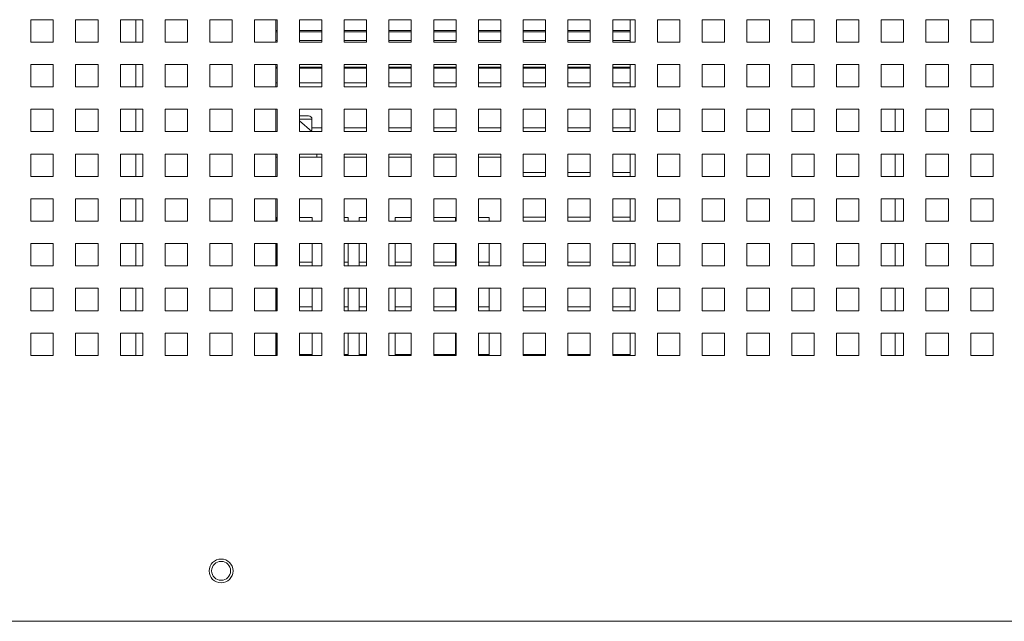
# Paper-space layout '2' of a CAD drawing. Header units: inches. Extents: x 1 to 109, y 1 to 85.
# Tile 11 of 136: x 53.78 to 61.11, y 14.76 to 19.24. Entities that reach past the tile are written whole.
import ezdxf

# ---------------------------------------------------------------- set-up
doc = ezdxf.new("R2010")
doc.units = ezdxf.units.IN
doc.header["$MEASUREMENT"] = 0

psp = doc.layouts.new('2')

# ---------------------------------------------------------------- linework, layer by layer
at = {"color": 7, "linetype": 'Continuous', "lineweight": 15, "ltscale": 5}
for p, q in [((54.0284, 19.2371), (53.8617, 19.2371)), ((53.8617, 19.2371), (53.8617, 19.0704)), ((54.0284, 19.0704), (54.0284, 19.2371)), ((54.3617, 19.2371), (54.1951, 19.2371)), ((54.1951, 19.2371), (54.1951, 19.0704)), ((54.3617, 19.0704), (54.3617, 19.2371)), ((54.6951, 19.2371), (54.5284, 19.2371)), ((54.5284, 19.2371), (54.5284, 19.0704)), ((54.6442, 19.2371), (54.6442, 19.0704)), ((54.6951, 19.0704), (54.6951, 19.2371)), ((55.0284, 19.2371), (54.8617, 19.2371)), ((54.8617, 19.2371), (54.8617, 19.0704)), ((55.0284, 19.0704), (55.0284, 19.2371)), ((55.3617, 19.2371), (55.1951, 19.2371)), ((55.1951, 19.2371), (55.1951, 19.0704)), ((55.3617, 19.0704), (55.3617, 19.2371)), ((55.6951, 19.2371), (55.5284, 19.2371)), ((55.5284, 19.2371), (55.5284, 19.0704)), ((55.6859, 19.2371), (55.6859, 19.0704)), ((55.6951, 19.0704), (55.6951, 19.2371)), ((56.0284, 19.2371), (55.8617, 19.2371)), ((55.8617, 19.2371), (55.8617, 19.0704)), ((56.0284, 19.0704), (56.0284, 19.2371)), ((56.3617, 19.2371), (56.1951, 19.2371)), ((56.1951, 19.2371), (56.1951, 19.0704)), ((56.3617, 19.0704), (56.3617, 19.2371)), ((56.6951, 19.2371), (56.5284, 19.2371)), ((56.5284, 19.2371), (56.5284, 19.0704)), ((56.6951, 19.0704), (56.6951, 19.2371)), ((57.0284, 19.2371), (56.8617, 19.2371)), ((56.8617, 19.2371), (56.8617, 19.0704)), ((57.0284, 19.0704), (57.0284, 19.2371)), ((57.3617, 19.2371), (57.1951, 19.2371)), ((57.1951, 19.2371), (57.1951, 19.0704)), ((57.3617, 19.0704), (57.3617, 19.2371)), ((57.6951, 19.2371), (57.5284, 19.2371)), ((57.5284, 19.2371), (57.5284, 19.0704)), ((57.6951, 19.0704), (57.6951, 19.2371)), ((58.0284, 19.2371), (57.8617, 19.2371)), ((57.8617, 19.2371), (57.8617, 19.0704)), ((58.0284, 19.0704), (58.0284, 19.2371)), ((58.3617, 19.2371), (58.1951, 19.2371)), ((58.1951, 19.2371), (58.1951, 19.0704)), ((58.3242, 19.2371), (58.3242, 19.0704)), ((58.3617, 19.0704), (58.3617, 19.2371)), ((58.6951, 19.2371), (58.5284, 19.2371)), ((58.5284, 19.2371), (58.5284, 19.0704)), ((58.6951, 19.0704), (58.6951, 19.2371)), ((59.0284, 19.2371), (58.8617, 19.2371)), ((58.8617, 19.2371), (58.8617, 19.0704)), ((59.0284, 19.0704), (59.0284, 19.2371)), ((59.3617, 19.2371), (59.1951, 19.2371)), ((59.1951, 19.2371), (59.1951, 19.0704)), ((59.3617, 19.0704), (59.3617, 19.2371)), ((59.6951, 19.2371), (59.5284, 19.2371)), ((59.5284, 19.2371), (59.5284, 19.0704)), ((59.6951, 19.0704), (59.6951, 19.2371)), ((60.0284, 19.2371), (59.8617, 19.2371)), ((59.8617, 19.2371), (59.8617, 19.0704)), ((60.0284, 19.0704), (60.0284, 19.2371)), ((60.3617, 19.2371), (60.1951, 19.2371)), ((60.1951, 19.2371), (60.1951, 19.0704)), ((60.3617, 19.0704), (60.3617, 19.2371)), ((60.6951, 19.2371), (60.5284, 19.2371)), ((60.5284, 19.2371), (60.5284, 19.0704)), ((60.6951, 19.0704), (60.6951, 19.2371)), ((61.0284, 19.2371), (60.8617, 19.2371)), ((60.8617, 19.2371), (60.8617, 19.0704)), ((61.0284, 19.0704), (61.0284, 19.2371)), ((55.6951, 19.1563), (55.6859, 19.1563)), ((56.0284, 19.1563), (55.8617, 19.1563)), ((56.3617, 19.1563), (56.1951, 19.1563)), ((56.6951, 19.1563), (56.5284, 19.1563)), ((57.0284, 19.1563), (56.8617, 19.1563)), ((57.3617, 19.1563), (57.1951, 19.1563)), ((57.6951, 19.1563), (57.5284, 19.1563)), ((58.0284, 19.1563), (57.8617, 19.1563)), ((58.3242, 19.1563), (58.1951, 19.1563)), ((53.8617, 19.0704), (54.0284, 19.0704)), ((54.1951, 19.0704), (54.3617, 19.0704)), ((54.5284, 19.0704), (54.6951, 19.0704)), ((54.8617, 19.0704), (55.0284, 19.0704)), ((55.1951, 19.0704), (55.3617, 19.0704)), ((55.5284, 19.0704), (55.6951, 19.0704)), ((55.8617, 19.0704), (56.0284, 19.0704)), ((56.1951, 19.0704), (56.3617, 19.0704)), ((56.5284, 19.0704), (56.6951, 19.0704)), ((56.8617, 19.0704), (57.0284, 19.0704)), ((57.1951, 19.0704), (57.3617, 19.0704)), ((57.5284, 19.0704), (57.6951, 19.0704)), ((57.8617, 19.0704), (58.0284, 19.0704)), ((58.1951, 19.0704), (58.3617, 19.0704)), ((58.5284, 19.0704), (58.6951, 19.0704)), ((58.8617, 19.0704), (59.0284, 19.0704)), ((59.1951, 19.0704), (59.3617, 19.0704)), ((59.5284, 19.0704), (59.6951, 19.0704)), ((59.8617, 19.0704), (60.0284, 19.0704)), ((60.1951, 19.0704), (60.3617, 19.0704)), ((60.5284, 19.0704), (60.6951, 19.0704)), ((60.8617, 19.0704), (61.0284, 19.0704)), ((54.0284, 18.9038), (53.8617, 18.9038)), ((53.8617, 18.9038), (53.8617, 18.7371)), ((54.0284, 18.7371), (54.0284, 18.9038)), ((54.3617, 18.9038), (54.1951, 18.9038)), ((54.1951, 18.9038), (54.1951, 18.7371)), ((54.3617, 18.7371), (54.3617, 18.9038)), ((54.6951, 18.9038), (54.5284, 18.9038)), ((54.5284, 18.9038), (54.5284, 18.7371)), ((54.6442, 18.9038), (54.6442, 18.7371)), ((54.6951, 18.7371), (54.6951, 18.9038)), ((55.0284, 18.9038), (54.8617, 18.9038)), ((54.8617, 18.9038), (54.8617, 18.7371)), ((55.0284, 18.7371), (55.0284, 18.9038)), ((55.3617, 18.9038), (55.1951, 18.9038)), ((55.1951, 18.9038), (55.1951, 18.7371)), ((55.3617, 18.7371), (55.3617, 18.9038)), ((55.6951, 18.9038), (55.5284, 18.9038)), ((55.5284, 18.9038), (55.5284, 18.7371)), ((55.6859, 18.9038), (55.6859, 18.7371)), ((55.6859, 18.8763), (55.6951, 18.8763)), ((55.6951, 18.7371), (55.6951, 18.9038)), ((56.0284, 18.9038), (55.8617, 18.9038)), ((55.8617, 18.9038), (55.8617, 18.7371)), ((55.8617, 18.8763), (56.0284, 18.8763)), ((56.0284, 18.7371), (56.0284, 18.9038)), ((56.3617, 18.9038), (56.1951, 18.9038)), ((56.1951, 18.9038), (56.1951, 18.7371)), ((56.1951, 18.8763), (56.3617, 18.8763)), ((56.3617, 18.7371), (56.3617, 18.9038)), ((56.6951, 18.9038), (56.5284, 18.9038)), ((56.5284, 18.9038), (56.5284, 18.7371)), ((56.5284, 18.8763), (56.6951, 18.8763)), ((56.6951, 18.7371), (56.6951, 18.9038)), ((57.0284, 18.9038), (56.8617, 18.9038)), ((56.8617, 18.9038), (56.8617, 18.7371)), ((56.8617, 18.8763), (57.0284, 18.8763)), ((57.0284, 18.7371), (57.0284, 18.9038)), ((57.3617, 18.9038), (57.1951, 18.9038)), ((57.1951, 18.9038), (57.1951, 18.7371)), ((57.1951, 18.8763), (57.3617, 18.8763)), ((57.3617, 18.7371), (57.3617, 18.9038)), ((57.6951, 18.9038), (57.5284, 18.9038)), ((57.5284, 18.9038), (57.5284, 18.7371)), ((57.5284, 18.8763), (57.6951, 18.8763)), ((57.6951, 18.7371), (57.6951, 18.9038)), ((58.0284, 18.9038), (57.8617, 18.9038)), ((57.8617, 18.9038), (57.8617, 18.7371)), ((57.8617, 18.8763), (58.0284, 18.8763)), ((58.0284, 18.7371), (58.0284, 18.9038)), ((58.3617, 18.9038), (58.1951, 18.9038)), ((58.1951, 18.9038), (58.1951, 18.7371)), ((58.1951, 18.8763), (58.3242, 18.8763)), ((58.3242, 18.9038), (58.3242, 18.7371)), ((58.3617, 18.7371), (58.3617, 18.9038)), ((58.6951, 18.9038), (58.5284, 18.9038)), ((58.5284, 18.9038), (58.5284, 18.7371)), ((58.6951, 18.7371), (58.6951, 18.9038)), ((59.0284, 18.9038), (58.8617, 18.9038)), ((58.8617, 18.9038), (58.8617, 18.7371)), ((59.0284, 18.7371), (59.0284, 18.9038)), ((59.3617, 18.9038), (59.1951, 18.9038)), ((59.1951, 18.9038), (59.1951, 18.7371)), ((59.3617, 18.7371), (59.3617, 18.9038)), ((59.6951, 18.9038), (59.5284, 18.9038)), ((59.5284, 18.9038), (59.5284, 18.7371)), ((59.6951, 18.7371), (59.6951, 18.9038)), ((60.0284, 18.9038), (59.8617, 18.9038)), ((59.8617, 18.9038), (59.8617, 18.7371)), ((60.0284, 18.7371), (60.0284, 18.9038)), ((60.3617, 18.9038), (60.1951, 18.9038)), ((60.1951, 18.9038), (60.1951, 18.7371)), ((60.3617, 18.7371), (60.3617, 18.9038)), ((60.6951, 18.9038), (60.5284, 18.9038)), ((60.5284, 18.9038), (60.5284, 18.7371)), ((60.6951, 18.7371), (60.6951, 18.9038)), ((61.0284, 18.9038), (60.8617, 18.9038)), ((60.8617, 18.9038), (60.8617, 18.7371)), ((61.0284, 18.7371), (61.0284, 18.9038)), ((53.8617, 18.7371), (54.0284, 18.7371)), ((54.1951, 18.7371), (54.3617, 18.7371)), ((54.5284, 18.7371), (54.6951, 18.7371)), ((54.8617, 18.7371), (55.0284, 18.7371)), ((55.1951, 18.7371), (55.3617, 18.7371)), ((55.5284, 18.7371), (55.6951, 18.7371)), ((55.6951, 18.7663), (55.6859, 18.7663)), ((55.8617, 18.7371), (56.0284, 18.7371)), ((56.0284, 18.7663), (55.8619, 18.7663)), ((55.8619, 18.7663), (55.8619, 18.7371)), ((56.1951, 18.7371), (56.3617, 18.7371)), ((56.3617, 18.7663), (56.1952, 18.7663)), ((56.1952, 18.7663), (56.1952, 18.7371)), ((56.5284, 18.7371), (56.6951, 18.7371)), ((56.6951, 18.7663), (56.5286, 18.7663)), ((56.5286, 18.7663), (56.5286, 18.7371)), ((56.8617, 18.7371), (57.0284, 18.7371)), ((57.0284, 18.7663), (56.8619, 18.7663)), ((56.8619, 18.7663), (56.8619, 18.7371)), ((57.1951, 18.7371), (57.3617, 18.7371)), ((57.3617, 18.7663), (57.1952, 18.7663)), ((57.1952, 18.7663), (57.1952, 18.7371)), ((57.5284, 18.7371), (57.6951, 18.7371)), ((57.6951, 18.7663), (57.5286, 18.7663)), ((57.5286, 18.7663), (57.5286, 18.7371)), ((57.8617, 18.7371), (58.0284, 18.7371)), ((58.0284, 18.7663), (57.8619, 18.7663)), ((57.8619, 18.7663), (57.8619, 18.7371)), ((58.1951, 18.7371), (58.3617, 18.7371)), ((58.3242, 18.7663), (58.1952, 18.7663)), ((58.1952, 18.7663), (58.1952, 18.7371)), ((58.5284, 18.7371), (58.6951, 18.7371)), ((58.8617, 18.7371), (59.0284, 18.7371)), ((59.1951, 18.7371), (59.3617, 18.7371)), ((59.5284, 18.7371), (59.6951, 18.7371)), ((59.8617, 18.7371), (60.0284, 18.7371)), ((60.1951, 18.7371), (60.3617, 18.7371)), ((60.5284, 18.7371), (60.6951, 18.7371)), ((60.8617, 18.7371), (61.0284, 18.7371)), ((54.0284, 18.5704), (53.8617, 18.5704)), ((53.8617, 18.5704), (53.8617, 18.4038)), ((54.0284, 18.4038), (54.0284, 18.5704)), ((54.3617, 18.5704), (54.1951, 18.5704)), ((54.1951, 18.5704), (54.1951, 18.4038)), ((54.3617, 18.4038), (54.3617, 18.5704)), ((54.6951, 18.5704), (54.5284, 18.5704)), ((54.5284, 18.5704), (54.5284, 18.4038)), ((54.6442, 18.5704), (54.6442, 18.4038)), ((54.6951, 18.4038), (54.6951, 18.5704)), ((55.0284, 18.5704), (54.8617, 18.5704)), ((54.8617, 18.5704), (54.8617, 18.4038)), ((55.0284, 18.4038), (55.0284, 18.5704)), ((55.3617, 18.5704), (55.1951, 18.5704)), ((55.1951, 18.5704), (55.1951, 18.4038)), ((55.3617, 18.4038), (55.3617, 18.5704)), ((55.6951, 18.5704), (55.5284, 18.5704)), ((55.5284, 18.5704), (55.5284, 18.4038)), ((55.6859, 18.5704), (55.6859, 18.4038)), ((55.6951, 18.4038), (55.6951, 18.5704)), ((56.0284, 18.5704), (55.8617, 18.5704)), ((55.8617, 18.5704), (55.8617, 18.4038)), ((56.0284, 18.4038), (56.0284, 18.5704)), ((56.3617, 18.5704), (56.1951, 18.5704)), ((56.1951, 18.5704), (56.1951, 18.4038)), ((56.3617, 18.4038), (56.3617, 18.5704)), ((56.6951, 18.5704), (56.5284, 18.5704)), ((56.5284, 18.5704), (56.5284, 18.4038)), ((56.6951, 18.4038), (56.6951, 18.5704)), ((57.0284, 18.5704), (56.8617, 18.5704)), ((56.8617, 18.5704), (56.8617, 18.4038)), ((57.0284, 18.4038), (57.0284, 18.5704)), ((57.3617, 18.5704), (57.1951, 18.5704)), ((57.1951, 18.5704), (57.1951, 18.4038)), ((57.3617, 18.4038), (57.3617, 18.5704)), ((57.6951, 18.5704), (57.5284, 18.5704)), ((57.5284, 18.5704), (57.5284, 18.4038)), ((57.6951, 18.4038), (57.6951, 18.5704)), ((58.0284, 18.5704), (57.8617, 18.5704)), ((57.8617, 18.5704), (57.8617, 18.4038)), ((58.0284, 18.4038), (58.0284, 18.5704)), ((58.3617, 18.5704), (58.1951, 18.5704)), ((58.1951, 18.5704), (58.1951, 18.4038)), ((58.3242, 18.5704), (58.3242, 18.4038)), ((58.3617, 18.4038), (58.3617, 18.5704)), ((58.6951, 18.5704), (58.5284, 18.5704)), ((58.5284, 18.5704), (58.5284, 18.4038)), ((58.6951, 18.4038), (58.6951, 18.5704)), ((59.0284, 18.5704), (58.8617, 18.5704)), ((58.8617, 18.5704), (58.8617, 18.4038)), ((59.0284, 18.4038), (59.0284, 18.5704)), ((59.3617, 18.5704), (59.1951, 18.5704)), ((59.1951, 18.5704), (59.1951, 18.4038)), ((59.3617, 18.4038), (59.3617, 18.5704)), ((59.6951, 18.5704), (59.5284, 18.5704)), ((59.5284, 18.5704), (59.5284, 18.4038)), ((59.6951, 18.4038), (59.6951, 18.5704)), ((60.0284, 18.5704), (59.8617, 18.5704)), ((59.8617, 18.5704), (59.8617, 18.4038)), ((60.0284, 18.4038), (60.0284, 18.5704)), ((60.3617, 18.5704), (60.1951, 18.5704)), ((60.1951, 18.5704), (60.1951, 18.4038)), ((60.3617, 18.4038), (60.3617, 18.5704)), ((60.6951, 18.5704), (60.5284, 18.5704)), ((60.5284, 18.5704), (60.5284, 18.4038)), ((60.6951, 18.4038), (60.6951, 18.5704)), ((61.0284, 18.5704), (60.8617, 18.5704)), ((60.8617, 18.5704), (60.8617, 18.4038)), ((61.0284, 18.4038), (61.0284, 18.5704)), ((55.8617, 18.521), (55.9081, 18.521)), ((55.8617, 18.483), (55.9538, 18.4038)), ((55.9081, 18.521), (55.9301, 18.521)), ((55.9551, 18.411), (55.9551, 18.496)), ((55.9551, 18.411), (55.9454, 18.411)), ((55.9513, 18.4059), (55.9513, 18.411)), ((56.0284, 18.4329), (55.9551, 18.4329)), ((56.1952, 18.4329), (56.1952, 18.4038)), ((56.3617, 18.4329), (56.1952, 18.4329)), ((56.5286, 18.4329), (56.5286, 18.4038)), ((56.6951, 18.4329), (56.5286, 18.4329)), ((56.8619, 18.4329), (56.8619, 18.4038)), ((57.0284, 18.4329), (56.8619, 18.4329)), ((57.1952, 18.4329), (57.1952, 18.4038)), ((57.3617, 18.4329), (57.1952, 18.4329)), ((57.5286, 18.4329), (57.5286, 18.4038)), ((57.6951, 18.4329), (57.5286, 18.4329)), ((57.8619, 18.4329), (57.8619, 18.4038)), ((58.0284, 18.4329), (57.8619, 18.4329)), ((58.1952, 18.4329), (58.1952, 18.4038)), ((58.3242, 18.4329), (58.1952, 18.4329)), ((53.8617, 18.4038), (54.0284, 18.4038)), ((54.1951, 18.4038), (54.3617, 18.4038)), ((54.5284, 18.4038), (54.6951, 18.4038)), ((54.8617, 18.4038), (55.0284, 18.4038)), ((55.1951, 18.4038), (55.3617, 18.4038)), ((55.5284, 18.4038), (55.6951, 18.4038)), ((55.8617, 18.4038), (56.0284, 18.4038)), ((56.1951, 18.4038), (56.3617, 18.4038)), ((56.5284, 18.4038), (56.6951, 18.4038)), ((56.8617, 18.4038), (57.0284, 18.4038)), ((57.1951, 18.4038), (57.3617, 18.4038)), ((57.5284, 18.4038), (57.6951, 18.4038)), ((57.8617, 18.4038), (58.0284, 18.4038)), ((58.1951, 18.4038), (58.3617, 18.4038)), ((58.5284, 18.4038), (58.6951, 18.4038)), ((58.8617, 18.4038), (59.0284, 18.4038)), ((59.1951, 18.4038), (59.3617, 18.4038)), ((59.5284, 18.4038), (59.6951, 18.4038)), ((59.8617, 18.4038), (60.0284, 18.4038)), ((60.1951, 18.4038), (60.3617, 18.4038)), ((60.5284, 18.4038), (60.6951, 18.4038)), ((60.8617, 18.4038), (61.0284, 18.4038)), ((54.0284, 18.2371), (53.8617, 18.2371)), ((53.8617, 18.2371), (53.8617, 18.0704)), ((54.0284, 18.0704), (54.0284, 18.2371)), ((54.3617, 18.2371), (54.1951, 18.2371)), ((54.1951, 18.2371), (54.1951, 18.0704)), ((54.3617, 18.0704), (54.3617, 18.2371)), ((54.6951, 18.2371), (54.5284, 18.2371)), ((54.5284, 18.2371), (54.5284, 18.0704)), ((54.6442, 18.2371), (54.6442, 18.0704)), ((54.6951, 18.0704), (54.6951, 18.2371)), ((55.0284, 18.2371), (54.8617, 18.2371)), ((54.8617, 18.2371), (54.8617, 18.0704)), ((55.0284, 18.0704), (55.0284, 18.2371)), ((55.3617, 18.2371), (55.1951, 18.2371)), ((55.1951, 18.2371), (55.1951, 18.0704)), ((55.3617, 18.0704), (55.3617, 18.2371)), ((55.6951, 18.2371), (55.5284, 18.2371)), ((55.5284, 18.2371), (55.5284, 18.0704)), ((55.6859, 18.2371), (55.6859, 18.0704)), ((55.6859, 18.2135), (55.6951, 18.2135)), ((55.6951, 18.0704), (55.6951, 18.2371)), ((56.0284, 18.2371), (55.8617, 18.2371)), ((55.8617, 18.2371), (55.8617, 18.0704)), ((55.8617, 18.2135), (56.0284, 18.2135)), ((55.9909, 18.2371), (55.9909, 18.2135)), ((56.0284, 18.0704), (56.0284, 18.2371)), ((56.3617, 18.2371), (56.1951, 18.2371)), ((56.1951, 18.2371), (56.1951, 18.0704)), ((56.1951, 18.2135), (56.3617, 18.2135)), ((56.3617, 18.0704), (56.3617, 18.2371)), ((56.6951, 18.2371), (56.5284, 18.2371)), ((56.5284, 18.2371), (56.5284, 18.0704)), ((56.5284, 18.2135), (56.6951, 18.2135)), ((56.6951, 18.0704), (56.6951, 18.2371)), ((57.0284, 18.2371), (56.8617, 18.2371)), ((56.8617, 18.2371), (56.8617, 18.0704)), ((56.8617, 18.2135), (57.0284, 18.2135)), ((57.0284, 18.0704), (57.0284, 18.2371)), ((57.3617, 18.2371), (57.1951, 18.2371)), ((57.1951, 18.2371), (57.1951, 18.0704)), ((57.1951, 18.2135), (57.3617, 18.2135)), ((57.3617, 18.0704), (57.3617, 18.2371)), ((57.6951, 18.2371), (57.5284, 18.2371)), ((57.5284, 18.2371), (57.5284, 18.0704)), ((57.6951, 18.0704), (57.6951, 18.2371)), ((58.0284, 18.2371), (57.8617, 18.2371)), ((57.8617, 18.2371), (57.8617, 18.0704)), ((58.0284, 18.0704), (58.0284, 18.2371)), ((58.3617, 18.2371), (58.1951, 18.2371)), ((58.1951, 18.2371), (58.1951, 18.0704)), ((58.3242, 18.2371), (58.3242, 18.0704)), ((58.3617, 18.0704), (58.3617, 18.2371)), ((58.6951, 18.2371), (58.5284, 18.2371)), ((58.5284, 18.2371), (58.5284, 18.0704)), ((58.6951, 18.0704), (58.6951, 18.2371)), ((59.0284, 18.2371), (58.8617, 18.2371)), ((58.8617, 18.2371), (58.8617, 18.0704)), ((59.0284, 18.0704), (59.0284, 18.2371)), ((59.3617, 18.2371), (59.1951, 18.2371)), ((59.1951, 18.2371), (59.1951, 18.0704)), ((59.3617, 18.0704), (59.3617, 18.2371)), ((59.6951, 18.2371), (59.5284, 18.2371)), ((59.5284, 18.2371), (59.5284, 18.0704)), ((59.6951, 18.0704), (59.6951, 18.2371)), ((60.0284, 18.2371), (59.8617, 18.2371)), ((59.8617, 18.2371), (59.8617, 18.0704)), ((60.0284, 18.0704), (60.0284, 18.2371)), ((60.3617, 18.2371), (60.1951, 18.2371)), ((60.1951, 18.2371), (60.1951, 18.0704)), ((60.3617, 18.0704), (60.3617, 18.2371)), ((60.6951, 18.2371), (60.5284, 18.2371)), ((60.5284, 18.2371), (60.5284, 18.0704)), ((60.6951, 18.0704), (60.6951, 18.2371)), ((61.0284, 18.2371), (60.8617, 18.2371)), ((60.8617, 18.2371), (60.8617, 18.0704)), ((61.0284, 18.0704), (61.0284, 18.2371)), ((53.8617, 18.0704), (54.0284, 18.0704)), ((54.1951, 18.0704), (54.3617, 18.0704)), ((54.5284, 18.0704), (54.6951, 18.0704)), ((54.8617, 18.0704), (55.0284, 18.0704)), ((55.1951, 18.0704), (55.3617, 18.0704)), ((55.5284, 18.0704), (55.6951, 18.0704)), ((55.8617, 18.0704), (56.0284, 18.0704)), ((56.1951, 18.0704), (56.3617, 18.0704)), ((56.5284, 18.0704), (56.6951, 18.0704)), ((56.8617, 18.0704), (57.0284, 18.0704)), ((57.1951, 18.0704), (57.3617, 18.0704)), ((57.5284, 18.0704), (57.6951, 18.0704)), ((57.5286, 18.0996), (57.5286, 18.0704)), ((57.6951, 18.0996), (57.5286, 18.0996)), ((57.8617, 18.0704), (58.0284, 18.0704)), ((57.8619, 18.0996), (57.8619, 18.0704)), ((58.0284, 18.0996), (57.8619, 18.0996)), ((58.1951, 18.0704), (58.3617, 18.0704)), ((58.1952, 18.0996), (58.1952, 18.0704)), ((58.3242, 18.0996), (58.1952, 18.0996)), ((58.5284, 18.0704), (58.6951, 18.0704)), ((58.8617, 18.0704), (59.0284, 18.0704)), ((59.1951, 18.0704), (59.3617, 18.0704)), ((59.5284, 18.0704), (59.6951, 18.0704)), ((59.8617, 18.0704), (60.0284, 18.0704)), ((60.1951, 18.0704), (60.3617, 18.0704)), ((60.5284, 18.0704), (60.6951, 18.0704)), ((60.8617, 18.0704), (61.0284, 18.0704)), ((54.0284, 17.9038), (53.8617, 17.9038)), ((53.8617, 17.9038), (53.8617, 17.7371)), ((54.0284, 17.7371), (54.0284, 17.9038)), ((54.3617, 17.9038), (54.1951, 17.9038)), ((54.1951, 17.9038), (54.1951, 17.7371)), ((54.3617, 17.7371), (54.3617, 17.9038)), ((54.6951, 17.9038), (54.5284, 17.9038)), ((54.5284, 17.9038), (54.5284, 17.7371)), ((54.6442, 17.9038), (54.6442, 17.7371)), ((54.6951, 17.7371), (54.6951, 17.9038)), ((55.0284, 17.9038), (54.8617, 17.9038)), ((54.8617, 17.9038), (54.8617, 17.7371)), ((55.0284, 17.7371), (55.0284, 17.9038)), ((55.3617, 17.9038), (55.1951, 17.9038)), ((55.1951, 17.9038), (55.1951, 17.7371)), ((55.3617, 17.7371), (55.3617, 17.9038)), ((55.6951, 17.9038), (55.5284, 17.9038)), ((55.5284, 17.9038), (55.5284, 17.7371)), ((55.6859, 17.9038), (55.6859, 17.7371)), ((55.6951, 17.7371), (55.6951, 17.9038)), ((56.0284, 17.9038), (55.8617, 17.9038)), ((55.8617, 17.9038), (55.8617, 17.7371)), ((56.0284, 17.7371), (56.0284, 17.9038)), ((56.3617, 17.9038), (56.1951, 17.9038)), ((56.1951, 17.9038), (56.1951, 17.7371)), ((56.3617, 17.7371), (56.3617, 17.9038)), ((56.6951, 17.9038), (56.5284, 17.9038)), ((56.5284, 17.9038), (56.5284, 17.7371)), ((56.6951, 17.7371), (56.6951, 17.9038)), ((57.0284, 17.9038), (56.8617, 17.9038)), ((56.8617, 17.9038), (56.8617, 17.7371)), ((57.0284, 17.7371), (57.0284, 17.9038)), ((57.3617, 17.9038), (57.1951, 17.9038)), ((57.1951, 17.9038), (57.1951, 17.7371)), ((57.3617, 17.7371), (57.3617, 17.9038)), ((57.6951, 17.9038), (57.5284, 17.9038)), ((57.5284, 17.9038), (57.5284, 17.7371)), ((57.6951, 17.7371), (57.6951, 17.9038)), ((58.0284, 17.9038), (57.8617, 17.9038)), ((57.8617, 17.9038), (57.8617, 17.7371)), ((58.0284, 17.7371), (58.0284, 17.9038)), ((58.3617, 17.9038), (58.1951, 17.9038)), ((58.1951, 17.9038), (58.1951, 17.7371)), ((58.3242, 17.9038), (58.3242, 17.7371)), ((58.3617, 17.7371), (58.3617, 17.9038)), ((58.6951, 17.9038), (58.5284, 17.9038)), ((58.5284, 17.9038), (58.5284, 17.7371)), ((58.6951, 17.7371), (58.6951, 17.9038)), ((59.0284, 17.9038), (58.8617, 17.9038)), ((58.8617, 17.9038), (58.8617, 17.7371)), ((59.0284, 17.7371), (59.0284, 17.9038)), ((59.3617, 17.9038), (59.1951, 17.9038)), ((59.1951, 17.9038), (59.1951, 17.7371)), ((59.3617, 17.7371), (59.3617, 17.9038)), ((59.6951, 17.9038), (59.5284, 17.9038)), ((59.5284, 17.9038), (59.5284, 17.7371)), ((59.6951, 17.7371), (59.6951, 17.9038)), ((60.0284, 17.9038), (59.8617, 17.9038)), ((59.8617, 17.9038), (59.8617, 17.7371)), ((60.0284, 17.7371), (60.0284, 17.9038)), ((60.3617, 17.9038), (60.1951, 17.9038)), ((60.1951, 17.9038), (60.1951, 17.7371)), ((60.3617, 17.7371), (60.3617, 17.9038)), ((60.6951, 17.9038), (60.5284, 17.9038)), ((60.5284, 17.9038), (60.5284, 17.7371)), ((60.6951, 17.7371), (60.6951, 17.9038)), ((61.0284, 17.9038), (60.8617, 17.9038)), ((60.8617, 17.9038), (60.8617, 17.7371)), ((61.0284, 17.7371), (61.0284, 17.9038)), ((55.6859, 17.7635), (55.6912, 17.7635)), ((55.6912, 17.7635), (55.6912, 17.7371)), ((55.8617, 17.7635), (55.9579, 17.7635)), ((55.8619, 17.7635), (55.8619, 17.7371)), ((55.9579, 17.7635), (55.9579, 17.7371)), ((56.1951, 17.7635), (56.2245, 17.7635)), ((56.1952, 17.7635), (56.1952, 17.7371)), ((56.2245, 17.7635), (56.2245, 17.7371)), ((56.3079, 17.7635), (56.3617, 17.7635)), ((56.3079, 17.7371), (56.3079, 17.7635)), ((56.5745, 17.7635), (56.6951, 17.7635)), ((56.5745, 17.7371), (56.5745, 17.7635)), ((56.8617, 17.7635), (57.0245, 17.7635)), ((56.8619, 17.7635), (56.8619, 17.7371)), ((57.0245, 17.7635), (57.0245, 17.7371)), ((57.1951, 17.7635), (57.2746, 17.7635)), ((57.1952, 17.7635), (57.1952, 17.7371)), ((57.2746, 17.7635), (57.2746, 17.7371)), ((57.5286, 17.7663), (57.5286, 17.7371)), ((57.6951, 17.7663), (57.5286, 17.7663)), ((57.8619, 17.7663), (57.8619, 17.7371)), ((58.0284, 17.7663), (57.8619, 17.7663)), ((58.3242, 17.7663), (58.1952, 17.7663)), ((58.1952, 17.7663), (58.1952, 17.7371)), ((53.8617, 17.7371), (54.0284, 17.7371)), ((54.1951, 17.7371), (54.3617, 17.7371)), ((54.5284, 17.7371), (54.6951, 17.7371)), ((54.8617, 17.7371), (55.0284, 17.7371)), ((55.1951, 17.7371), (55.3617, 17.7371)), ((55.5284, 17.7371), (55.6951, 17.7371)), ((55.8617, 17.7371), (56.0284, 17.7371)), ((56.1951, 17.7371), (56.3617, 17.7371)), ((56.5284, 17.7371), (56.6951, 17.7371)), ((56.8617, 17.7371), (57.0284, 17.7371)), ((57.1951, 17.7371), (57.3617, 17.7371)), ((57.5284, 17.7371), (57.6951, 17.7371)), ((57.8617, 17.7371), (58.0284, 17.7371)), ((58.1951, 17.7371), (58.3617, 17.7371)), ((58.5284, 17.7371), (58.6951, 17.7371)), ((58.8617, 17.7371), (59.0284, 17.7371)), ((59.1951, 17.7371), (59.3617, 17.7371)), ((59.5284, 17.7371), (59.6951, 17.7371)), ((59.8617, 17.7371), (60.0284, 17.7371)), ((60.1951, 17.7371), (60.3617, 17.7371)), ((60.5284, 17.7371), (60.6951, 17.7371)), ((60.8617, 17.7371), (61.0284, 17.7371)), ((54.0284, 17.5704), (53.8617, 17.5704)), ((53.8617, 17.5704), (53.8617, 17.4038)), ((54.0284, 17.4038), (54.0284, 17.5704)), ((54.3617, 17.5704), (54.1951, 17.5704)), ((54.1951, 17.5704), (54.1951, 17.4038)), ((54.3617, 17.4038), (54.3617, 17.5704)), ((54.6951, 17.5704), (54.5284, 17.5704)), ((54.5284, 17.5704), (54.5284, 17.4038)), ((54.6442, 17.5704), (54.6442, 17.4038)), ((54.6951, 17.4038), (54.6951, 17.5704)), ((55.0284, 17.5704), (54.8617, 17.5704)), ((54.8617, 17.5704), (54.8617, 17.4038)), ((55.0284, 17.4038), (55.0284, 17.5704)), ((55.3617, 17.5704), (55.1951, 17.5704)), ((55.1951, 17.5704), (55.1951, 17.4038)), ((55.3617, 17.4038), (55.3617, 17.5704)), ((55.6951, 17.5704), (55.5284, 17.5704)), ((55.5284, 17.5704), (55.5284, 17.4038)), ((55.6859, 17.5704), (55.6859, 17.4038)), ((55.6912, 17.5704), (55.6912, 17.4038)), ((55.6951, 17.4038), (55.6951, 17.5704)), ((56.0284, 17.5704), (55.8617, 17.5704)), ((55.8617, 17.5704), (55.8617, 17.4038)), ((55.9579, 17.5704), (55.9579, 17.4038)), ((56.0284, 17.4038), (56.0284, 17.5704)), ((56.3617, 17.5704), (56.1951, 17.5704)), ((56.1951, 17.5704), (56.1951, 17.4038)), ((56.2245, 17.5704), (56.2245, 17.4038)), ((56.3079, 17.4038), (56.3079, 17.5704)), ((56.3617, 17.4038), (56.3617, 17.5704)), ((56.6951, 17.5704), (56.5284, 17.5704)), ((56.5284, 17.5704), (56.5284, 17.4038)), ((56.5745, 17.4038), (56.5745, 17.5704)), ((56.6951, 17.4038), (56.6951, 17.5704)), ((57.0284, 17.5704), (56.8617, 17.5704)), ((56.8617, 17.5704), (56.8617, 17.4038)), ((57.0245, 17.5704), (57.0245, 17.4038)), ((57.0284, 17.4038), (57.0284, 17.5704)), ((57.3617, 17.5704), (57.1951, 17.5704)), ((57.1951, 17.5704), (57.1951, 17.4038)), ((57.2746, 17.5704), (57.2746, 17.4038)), ((57.3617, 17.4038), (57.3617, 17.5704)), ((57.6951, 17.5704), (57.5284, 17.5704)), ((57.5284, 17.5704), (57.5284, 17.4038)), ((57.6951, 17.4038), (57.6951, 17.5704)), ((58.0284, 17.5704), (57.8617, 17.5704)), ((57.8617, 17.5704), (57.8617, 17.4038)), ((58.0284, 17.4038), (58.0284, 17.5704)), ((58.3617, 17.5704), (58.1951, 17.5704)), ((58.1951, 17.5704), (58.1951, 17.4038)), ((58.3242, 17.5704), (58.3242, 17.4038)), ((58.3617, 17.4038), (58.3617, 17.5704)), ((58.6951, 17.5704), (58.5284, 17.5704)), ((58.5284, 17.5704), (58.5284, 17.4038)), ((58.6951, 17.4038), (58.6951, 17.5704)), ((59.0284, 17.5704), (58.8617, 17.5704)), ((58.8617, 17.5704), (58.8617, 17.4038)), ((59.0284, 17.4038), (59.0284, 17.5704)), ((59.3617, 17.5704), (59.1951, 17.5704)), ((59.1951, 17.5704), (59.1951, 17.4038)), ((59.3617, 17.4038), (59.3617, 17.5704)), ((59.6951, 17.5704), (59.5284, 17.5704)), ((59.5284, 17.5704), (59.5284, 17.4038)), ((59.6951, 17.4038), (59.6951, 17.5704)), ((60.0284, 17.5704), (59.8617, 17.5704)), ((59.8617, 17.5704), (59.8617, 17.4038)), ((60.0284, 17.4038), (60.0284, 17.5704)), ((60.3617, 17.5704), (60.1951, 17.5704)), ((60.1951, 17.5704), (60.1951, 17.4038)), ((60.3617, 17.4038), (60.3617, 17.5704)), ((60.6951, 17.5704), (60.5284, 17.5704)), ((60.5284, 17.5704), (60.5284, 17.4038)), ((60.6951, 17.4038), (60.6951, 17.5704)), ((61.0284, 17.5704), (60.8617, 17.5704)), ((60.8617, 17.5704), (60.8617, 17.4038)), ((61.0284, 17.4038), (61.0284, 17.5704)), ((53.8617, 17.4038), (54.0284, 17.4038)), ((54.1951, 17.4038), (54.3617, 17.4038)), ((54.5284, 17.4038), (54.6951, 17.4038)), ((54.8617, 17.4038), (55.0284, 17.4038)), ((55.1951, 17.4038), (55.3617, 17.4038)), ((55.5284, 17.4038), (55.6951, 17.4038)), ((55.6912, 17.4329), (55.6859, 17.4329)), ((55.8617, 17.4038), (56.0284, 17.4038)), ((55.8619, 17.4329), (55.8619, 17.4038)), ((55.9579, 17.4329), (55.8619, 17.4329)), ((56.1951, 17.4038), (56.3617, 17.4038)), ((56.1952, 17.4329), (56.1952, 17.4038)), ((56.2245, 17.4329), (56.1952, 17.4329)), ((56.3617, 17.4329), (56.3079, 17.4329)), ((56.5284, 17.4038), (56.6951, 17.4038)), ((56.6951, 17.4329), (56.5745, 17.4329)), ((56.8617, 17.4038), (57.0284, 17.4038)), ((56.8619, 17.4329), (56.8619, 17.4038)), ((57.0245, 17.4329), (56.8619, 17.4329)), ((57.1951, 17.4038), (57.3617, 17.4038)), ((57.1952, 17.4329), (57.1952, 17.4038)), ((57.2746, 17.4329), (57.1952, 17.4329)), ((57.5284, 17.4038), (57.6951, 17.4038)), ((57.5286, 17.4329), (57.5286, 17.4038)), ((57.6951, 17.4329), (57.5286, 17.4329)), ((57.8617, 17.4038), (58.0284, 17.4038)), ((57.8619, 17.4329), (57.8619, 17.4038)), ((58.0284, 17.4329), (57.8619, 17.4329)), ((58.1951, 17.4038), (58.3617, 17.4038)), ((58.1952, 17.4329), (58.1952, 17.4038)), ((58.3242, 17.4329), (58.1952, 17.4329)), ((58.5284, 17.4038), (58.6951, 17.4038)), ((58.8617, 17.4038), (59.0284, 17.4038)), ((59.1951, 17.4038), (59.3617, 17.4038)), ((59.5284, 17.4038), (59.6951, 17.4038)), ((59.8617, 17.4038), (60.0284, 17.4038)), ((60.1951, 17.4038), (60.3617, 17.4038)), ((60.5284, 17.4038), (60.6951, 17.4038)), ((60.8617, 17.4038), (61.0284, 17.4038)), ((54.0284, 17.2371), (53.8617, 17.2371)), ((53.8617, 17.2371), (53.8617, 17.0704)), ((54.0284, 17.0704), (54.0284, 17.2371)), ((54.3617, 17.2371), (54.1951, 17.2371)), ((54.1951, 17.2371), (54.1951, 17.0704)), ((54.3617, 17.0704), (54.3617, 17.2371)), ((54.6951, 17.2371), (54.5284, 17.2371)), ((54.5284, 17.2371), (54.5284, 17.0704)), ((54.6442, 17.2371), (54.6442, 17.0704)), ((54.6951, 17.0704), (54.6951, 17.2371)), ((55.0284, 17.2371), (54.8617, 17.2371)), ((54.8617, 17.2371), (54.8617, 17.0704)), ((55.0284, 17.0704), (55.0284, 17.2371)), ((55.3617, 17.2371), (55.1951, 17.2371)), ((55.1951, 17.2371), (55.1951, 17.0704)), ((55.3617, 17.0704), (55.3617, 17.2371)), ((55.6951, 17.2371), (55.5284, 17.2371)), ((55.5284, 17.2371), (55.5284, 17.0704)), ((55.6859, 17.2371), (55.6859, 17.0704)), ((55.6912, 17.2371), (55.6912, 17.0704)), ((55.6951, 17.0704), (55.6951, 17.2371)), ((56.0284, 17.2371), (55.8617, 17.2371)), ((55.8617, 17.2371), (55.8617, 17.0704)), ((55.9579, 17.2371), (55.9579, 17.0704)), ((56.0284, 17.0704), (56.0284, 17.2371)), ((56.3617, 17.2371), (56.1951, 17.2371)), ((56.1951, 17.2371), (56.1951, 17.0704)), ((56.2245, 17.2371), (56.2245, 17.0704)), ((56.3079, 17.0704), (56.3079, 17.2371)), ((56.3617, 17.0704), (56.3617, 17.2371)), ((56.6951, 17.2371), (56.5284, 17.2371)), ((56.5284, 17.2371), (56.5284, 17.0704)), ((56.5745, 17.0704), (56.5745, 17.2371)), ((56.6951, 17.0704), (56.6951, 17.2371)), ((57.0284, 17.2371), (56.8617, 17.2371)), ((56.8617, 17.2371), (56.8617, 17.0704)), ((57.0245, 17.2371), (57.0245, 17.0704)), ((57.0284, 17.0704), (57.0284, 17.2371)), ((57.3617, 17.2371), (57.1951, 17.2371)), ((57.1951, 17.2371), (57.1951, 17.0704)), ((57.2746, 17.2371), (57.2746, 17.0704)), ((57.3617, 17.0704), (57.3617, 17.2371)), ((57.6951, 17.2371), (57.5284, 17.2371)), ((57.5284, 17.2371), (57.5284, 17.0704)), ((57.6951, 17.0704), (57.6951, 17.2371)), ((58.0284, 17.2371), (57.8617, 17.2371)), ((57.8617, 17.2371), (57.8617, 17.0704)), ((58.0284, 17.0704), (58.0284, 17.2371)), ((58.3617, 17.2371), (58.1951, 17.2371)), ((58.1951, 17.2371), (58.1951, 17.0704)), ((58.3242, 17.2371), (58.3242, 17.0704)), ((58.3617, 17.0704), (58.3617, 17.2371)), ((58.6951, 17.2371), (58.5284, 17.2371)), ((58.5284, 17.2371), (58.5284, 17.0704)), ((58.6951, 17.0704), (58.6951, 17.2371)), ((59.0284, 17.2371), (58.8617, 17.2371)), ((58.8617, 17.2371), (58.8617, 17.0704)), ((59.0284, 17.0704), (59.0284, 17.2371)), ((59.3617, 17.2371), (59.1951, 17.2371)), ((59.1951, 17.2371), (59.1951, 17.0704)), ((59.3617, 17.0704), (59.3617, 17.2371)), ((59.6951, 17.2371), (59.5284, 17.2371)), ((59.5284, 17.2371), (59.5284, 17.0704)), ((59.6951, 17.0704), (59.6951, 17.2371)), ((60.0284, 17.2371), (59.8617, 17.2371)), ((59.8617, 17.2371), (59.8617, 17.0704)), ((60.0284, 17.0704), (60.0284, 17.2371)), ((60.3617, 17.2371), (60.1951, 17.2371)), ((60.1951, 17.2371), (60.1951, 17.0704)), ((60.3617, 17.0704), (60.3617, 17.2371)), ((60.6951, 17.2371), (60.5284, 17.2371)), ((60.5284, 17.2371), (60.5284, 17.0704)), ((60.6951, 17.0704), (60.6951, 17.2371)), ((61.0284, 17.2371), (60.8617, 17.2371)), ((60.8617, 17.2371), (60.8617, 17.0704)), ((61.0284, 17.0704), (61.0284, 17.2371)), ((55.6912, 17.0996), (55.6859, 17.0996)), ((55.8619, 17.0996), (55.8619, 17.0704)), ((55.9579, 17.0996), (55.8619, 17.0996)), ((56.1952, 17.0996), (56.1952, 17.0704)), ((56.2245, 17.0996), (56.1952, 17.0996)), ((56.3617, 17.0996), (56.3079, 17.0996)), ((56.6951, 17.0996), (56.5745, 17.0996)), ((56.8619, 17.0996), (56.8619, 17.0704)), ((57.0245, 17.0996), (56.8619, 17.0996)), ((57.1952, 17.0996), (57.1952, 17.0704)), ((57.2746, 17.0996), (57.1952, 17.0996)), ((57.5286, 17.0996), (57.5286, 17.0704)), ((57.6951, 17.0996), (57.5286, 17.0996)), ((57.8619, 17.0996), (57.8619, 17.0704)), ((58.0284, 17.0996), (57.8619, 17.0996)), ((58.1952, 17.0996), (58.1952, 17.0704)), ((58.3242, 17.0996), (58.1952, 17.0996)), ((53.8617, 17.0704), (54.0284, 17.0704)), ((54.1951, 17.0704), (54.3617, 17.0704)), ((54.5284, 17.0704), (54.6951, 17.0704)), ((54.8617, 17.0704), (55.0284, 17.0704)), ((55.1951, 17.0704), (55.3617, 17.0704)), ((55.5284, 17.0704), (55.6951, 17.0704)), ((55.8617, 17.0704), (56.0284, 17.0704)), ((56.1951, 17.0704), (56.3617, 17.0704)), ((56.5284, 17.0704), (56.6951, 17.0704)), ((56.8617, 17.0704), (57.0284, 17.0704)), ((57.1951, 17.0704), (57.3617, 17.0704)), ((57.5284, 17.0704), (57.6951, 17.0704)), ((57.8617, 17.0704), (58.0284, 17.0704)), ((58.1951, 17.0704), (58.3617, 17.0704)), ((58.5284, 17.0704), (58.6951, 17.0704)), ((58.8617, 17.0704), (59.0284, 17.0704)), ((59.1951, 17.0704), (59.3617, 17.0704)), ((59.5284, 17.0704), (59.6951, 17.0704)), ((59.8617, 17.0704), (60.0284, 17.0704)), ((60.1951, 17.0704), (60.3617, 17.0704)), ((60.5284, 17.0704), (60.6951, 17.0704)), ((60.8617, 17.0704), (61.0284, 17.0704)), ((54.0284, 16.9038), (53.8617, 16.9038)), ((53.8617, 16.9038), (53.8617, 16.7371)), ((54.0284, 16.7371), (54.0284, 16.9038)), ((54.3617, 16.9038), (54.1951, 16.9038)), ((54.1951, 16.9038), (54.1951, 16.7371)), ((54.3617, 16.7371), (54.3617, 16.9038)), ((54.6951, 16.9038), (54.5284, 16.9038)), ((54.5284, 16.9038), (54.5284, 16.7371)), ((54.6442, 16.9038), (54.6442, 16.7371)), ((54.6951, 16.7371), (54.6951, 16.9038)), ((55.0284, 16.9038), (54.8617, 16.9038)), ((54.8617, 16.9038), (54.8617, 16.7371)), ((55.0284, 16.7371), (55.0284, 16.9038)), ((55.3617, 16.9038), (55.1951, 16.9038)), ((55.1951, 16.9038), (55.1951, 16.7371)), ((55.3617, 16.7371), (55.3617, 16.9038)), ((55.6951, 16.9038), (55.5284, 16.9038)), ((55.5284, 16.9038), (55.5284, 16.7371)), ((55.6859, 16.9038), (55.6859, 16.7371)), ((55.6912, 16.9038), (55.6912, 16.7371)), ((55.6951, 16.7371), (55.6951, 16.9038)), ((56.0284, 16.9038), (55.8617, 16.9038)), ((55.8617, 16.9038), (55.8617, 16.7371)), ((55.9579, 16.9038), (55.9579, 16.7371)), ((56.0284, 16.7371), (56.0284, 16.9038)), ((56.3617, 16.9038), (56.1951, 16.9038)), ((56.1951, 16.9038), (56.1951, 16.7371)), ((56.2245, 16.9038), (56.2245, 16.7371)), ((56.3079, 16.7371), (56.3079, 16.9038)), ((56.3617, 16.7371), (56.3617, 16.9038)), ((56.6951, 16.9038), (56.5284, 16.9038)), ((56.5284, 16.9038), (56.5284, 16.7371)), ((56.5745, 16.7371), (56.5745, 16.9038)), ((56.6951, 16.7371), (56.6951, 16.9038)), ((57.0284, 16.9038), (56.8617, 16.9038)), ((56.8617, 16.9038), (56.8617, 16.7371)), ((57.0245, 16.9038), (57.0245, 16.7371)), ((57.0284, 16.7371), (57.0284, 16.9038)), ((57.3617, 16.9038), (57.1951, 16.9038)), ((57.1951, 16.9038), (57.1951, 16.7371)), ((57.2746, 16.9038), (57.2746, 16.7371)), ((57.3617, 16.7371), (57.3617, 16.9038)), ((57.6951, 16.9038), (57.5284, 16.9038)), ((57.5284, 16.9038), (57.5284, 16.7371)), ((57.6951, 16.7371), (57.6951, 16.9038)), ((58.0284, 16.9038), (57.8617, 16.9038)), ((57.8617, 16.9038), (57.8617, 16.7371)), ((58.0284, 16.7371), (58.0284, 16.9038)), ((58.3617, 16.9038), (58.1951, 16.9038)), ((58.1951, 16.9038), (58.1951, 16.7371)), ((58.3242, 16.9038), (58.3242, 16.7371)), ((58.3617, 16.7371), (58.3617, 16.9038)), ((58.6951, 16.9038), (58.5284, 16.9038)), ((58.5284, 16.9038), (58.5284, 16.7371)), ((58.6951, 16.7371), (58.6951, 16.9038)), ((59.0284, 16.9038), (58.8617, 16.9038)), ((58.8617, 16.9038), (58.8617, 16.7371)), ((59.0284, 16.7371), (59.0284, 16.9038)), ((59.3617, 16.9038), (59.1951, 16.9038)), ((59.1951, 16.9038), (59.1951, 16.7371)), ((59.3617, 16.7371), (59.3617, 16.9038)), ((59.6951, 16.9038), (59.5284, 16.9038)), ((59.5284, 16.9038), (59.5284, 16.7371)), ((59.6951, 16.7371), (59.6951, 16.9038)), ((60.0284, 16.9038), (59.8617, 16.9038)), ((59.8617, 16.9038), (59.8617, 16.7371)), ((60.0284, 16.7371), (60.0284, 16.9038)), ((60.3617, 16.9038), (60.1951, 16.9038)), ((60.1951, 16.9038), (60.1951, 16.7371)), ((60.3617, 16.7371), (60.3617, 16.9038)), ((60.6951, 16.9038), (60.5284, 16.9038)), ((60.5284, 16.9038), (60.5284, 16.7371)), ((60.6951, 16.7371), (60.6951, 16.9038)), ((61.0284, 16.9038), (60.8617, 16.9038)), ((60.8617, 16.9038), (60.8617, 16.7371)), ((61.0284, 16.7371), (61.0284, 16.9038)), ((53.8617, 16.7371), (54.0284, 16.7371)), ((54.1951, 16.7371), (54.3617, 16.7371)), ((54.5284, 16.7371), (54.6951, 16.7371)), ((54.8617, 16.7371), (55.0284, 16.7371)), ((55.1951, 16.7371), (55.3617, 16.7371)), ((55.5284, 16.7371), (55.6951, 16.7371)), ((55.6912, 16.7438), (55.6859, 16.7438)), ((55.9579, 16.7438), (55.8617, 16.7438)), ((55.8617, 16.7371), (56.0284, 16.7371)), ((56.2245, 16.7438), (56.1951, 16.7438)), ((56.1951, 16.7371), (56.3617, 16.7371)), ((56.3617, 16.7438), (56.3079, 16.7438)), ((56.5284, 16.7371), (56.6951, 16.7371)), ((56.6951, 16.7438), (56.5745, 16.7438)), ((57.0245, 16.7438), (56.8617, 16.7438)), ((56.8617, 16.7371), (57.0284, 16.7371)), ((57.2746, 16.7438), (57.1951, 16.7438)), ((57.1951, 16.7371), (57.3617, 16.7371)), ((57.6951, 16.7438), (57.5284, 16.7438)), ((57.5284, 16.7371), (57.6951, 16.7371)), ((58.0284, 16.7438), (57.8617, 16.7438)), ((57.8617, 16.7371), (58.0284, 16.7371)), ((58.3242, 16.7438), (58.1951, 16.7438)), ((58.1951, 16.7371), (58.3617, 16.7371)), ((58.5284, 16.7371), (58.6951, 16.7371)), ((58.8617, 16.7371), (59.0284, 16.7371)), ((59.1951, 16.7371), (59.3617, 16.7371)), ((59.5284, 16.7371), (59.6951, 16.7371)), ((59.8617, 16.7371), (60.0284, 16.7371)), ((60.1951, 16.7371), (60.3617, 16.7371)), ((60.5284, 16.7371), (60.6951, 16.7371)), ((60.8617, 16.7371), (61.0284, 16.7371)), ((64.0328, 14.7579), (46.524, 14.7579))]:
    psp.add_line(p, q, dxfattribs=at)
at = {"color": 8, "linetype": 'Continuous', "lineweight": 15, "ltscale": 5}
for p, q in [((55.6951, 19.1479), (55.6859, 19.1479)), ((56.0284, 19.1479), (55.8617, 19.1479)), ((56.3617, 19.1479), (56.1951, 19.1479)), ((56.6951, 19.1479), (56.5284, 19.1479)), ((57.0284, 19.1479), (56.8617, 19.1479)), ((57.3617, 19.1479), (57.1951, 19.1479)), ((57.6951, 19.1479), (57.5284, 19.1479)), ((58.0284, 19.1479), (57.8617, 19.1479)), ((58.3242, 19.1479), (58.1951, 19.1479)), ((55.6951, 19.0824), (55.6859, 19.0824)), ((56.0284, 19.0824), (55.8617, 19.0824)), ((56.3617, 19.0824), (56.1951, 19.0824)), ((56.6951, 19.0824), (56.5284, 19.0824)), ((57.0284, 19.0824), (56.8617, 19.0824)), ((57.3617, 19.0824), (57.1951, 19.0824)), ((57.6951, 19.0824), (57.5284, 19.0824)), ((58.0284, 19.0824), (57.8617, 19.0824)), ((58.3242, 19.0824), (58.1951, 19.0824)), ((55.6859, 18.8846), (55.6951, 18.8846)), ((55.8617, 18.8846), (56.0284, 18.8846)), ((56.1951, 18.8846), (56.3617, 18.8846)), ((56.5284, 18.8846), (56.6951, 18.8846)), ((56.8617, 18.8846), (57.0284, 18.8846)), ((57.1951, 18.8846), (57.3617, 18.8846)), ((57.5284, 18.8846), (57.6951, 18.8846)), ((57.8617, 18.8846), (58.0284, 18.8846)), ((58.1951, 18.8846), (58.3242, 18.8846)), ((60.299, 18.5704), (60.299, 18.4038)), ((55.929, 18.496), (55.8617, 18.496)), ((55.9551, 18.496), (55.929, 18.496)), ((60.299, 18.2371), (60.299, 18.0704)), ((60.299, 17.9038), (60.299, 17.7371)), ((60.299, 17.5704), (60.299, 17.4038)), ((60.299, 17.2371), (60.299, 17.0704)), ((60.299, 16.9038), (60.299, 16.7371))]:
    psp.add_line(p, q, dxfattribs=at)
at = {"color": 7, "linetype": 'Continuous', "lineweight": 15, "ltscale": 25}
for centre, radius in [((55.2784, 15.1327), 0.0888), ((55.2784, 15.1338), 0.0705)]:
    psp.add_circle(centre, radius, dxfattribs=at)
psp.add_arc((55.9301, 18.496), 0.025, 0, 90, dxfattribs=at)

doc.saveas('drawing.dxf')
